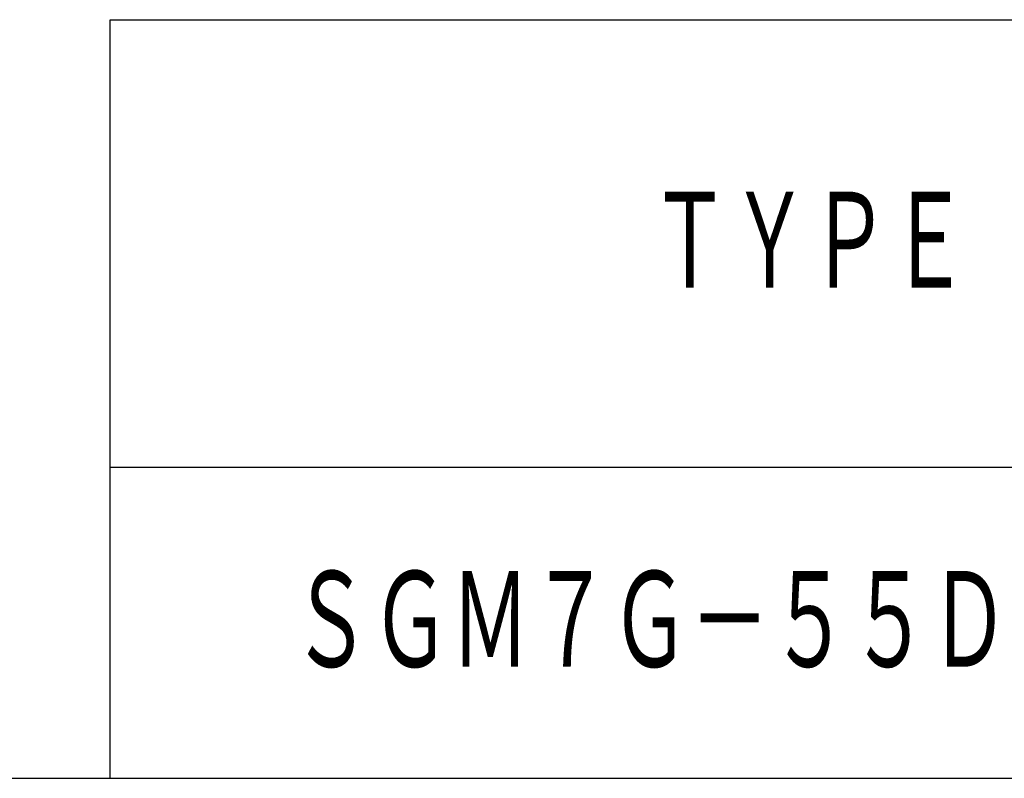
# Model space of a CAD drawing. Header units: millimetres. Extents: x 0 to 1733, y 0 to 1188.
# Tile 11 of 154: x 648 to 775, y 120 to 218. Entities that reach past the tile are written whole.
import ezdxf

# ---------------------------------------------------------------- set-up
doc = ezdxf.new("R2010")
doc.units = ezdxf.units.MM
doc.header["$LTSCALE"] = 0.727559
doc.layers.add('NoLayerName_001', color=7, linetype='Continuous')
doc.styles.get("Standard").update_dxf_attribs({"font": 'txt', "bigfont": 'extfont2'})

msp = doc.modelspace()

# ---------------------------------------------------------------- linework, layer by layer
at = {"layer": 'NoLayerName_001', "color": 7, "linetype": 'Continuous', "lineweight": 25}
for p, q in [((660.00004622, 119.999997), (660.00004622, 217.59998831)), ((660.00004622, 217.59998831), (1639.999959, 217.59998831)), ((1639.999959, 159.99999344), (660.00004622, 159.99999344)), ((100, 120), (1640, 120)), ((659.9999835, 119.999997), (1639.999959, 119.999997)), ((660.00004622, 119.999997), (1639.999959, 119.999997))]:
    msp.add_line(p, q, dxfattribs=at)

# ---------------------------------------------------------------- texts
at = {"layer": 'NoLayerName_001', "color": 7, "lineweight": 13, "char_height": 14, "attachment_point": 5}
for s, insert in [('\\A1;\\W0.6667;ＴＹＰＥ', (750.00003815, 188.79999133)), ('\\A1;\\W0.6667;ＳＧＭ７Ｇ－５５ＤＦＦ６Ｈ', (749.99997894, 139.99999655))]:
    msp.add_mtext(s, dxfattribs=dict(at, insert=insert))

doc.saveas('drawing.dxf')
